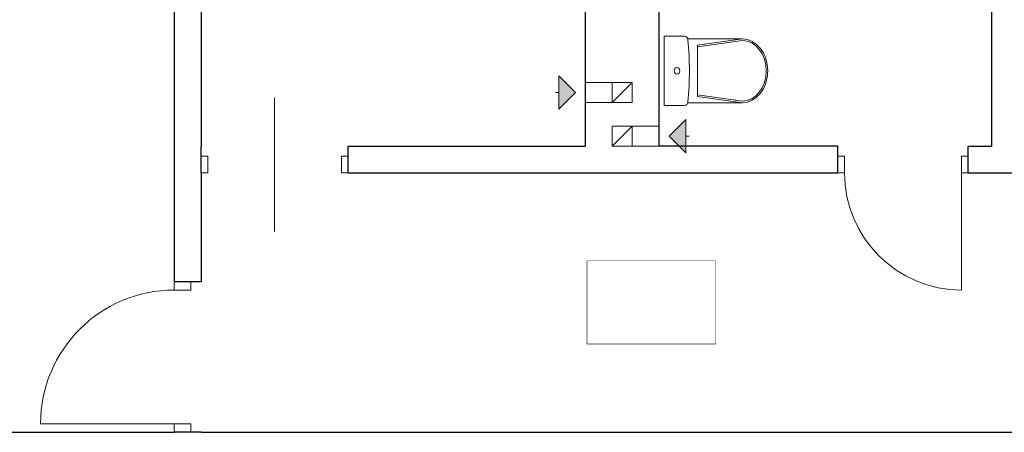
# Model space of a CAD drawing. Extents: x -515158 to -464725, y 20769 to 114053.
# Tile 53 of 69: x -485113 to -479223, y 71804 to 74270. Entities that reach past the tile are written whole.
import ezdxf

# ---------------------------------------------------------------- set-up
doc = ezdxf.new("R2010")
doc.units = 0
doc.header["$MEASUREMENT"] = 0
doc.set_wipeout_variables(frame=1)
for name, color, linetype, lineweight in [('#podkład', 252, 'Continuous', 9), ('INWENT OPISY_Nr_Pióra__21', 252, 'Continuous', 9), ('INWENT wyposarzenie_Nr_Pióra__21', 252, 'Continuous', 9), ('INWENT. DRZWI_Nr_Pióra__5', 252, 'Continuous', 13), ('INWENT.ŚCIANY_Nr_Pióra__1', 252, 'Continuous', 25), ('Istniejące kominy_Nr_Pióra__21', 252, 'Continuous', 9)]:
    doc.layers.add(name, color=color, linetype=linetype, lineweight=lineweight)
doc.layers.add('INWENT wyposarzenie', color=252, linetype='Continuous')
doc.layers.add('Istniejące kominy', color=252, linetype='Continuous')
doc.styles.add('GENERATED_STYLE_4', font='txt')

# ---------------------------------------------------------------- blocks, each defined once
blk = doc.blocks.new('Linia_15', base_point=(-481788.7, 76047.6))
at = {"layer": 'Istniejące kominy_Nr_Pióra__21', "linetype": 'Continuous'}
blk.add_hatch(color=256, dxfattribs=at).paths.add_polyline_path([(-481788.7, 76047.6), (-481888.7, 75947.6), (-481888.7, 76147.6)], flags=0)
for p, q in [((-481788.7, 76047.6), (-481888.7, 76147.6)), ((-481888.7, 75947.6), (-481888.7, 76147.6)), ((-481888.7, 76047.6), (-481908.7, 76047.6)), ((-481788.7, 76047.6), (-481888.7, 75947.6))]:
    blk.add_line(p, q, dxfattribs=at)
blk = doc.blocks.new('Linia_14', base_point=(-481228.7, 75787.6))
at = {"layer": 'Istniejące kominy_Nr_Pióra__21', "linetype": 'Continuous'}
blk.add_hatch(color=256, dxfattribs=at).paths.add_polyline_path([(-481228.7, 75787.6), (-481128.7, 75887.6), (-481128.7, 75687.6)], flags=0)
for p, q in [((-481228.7, 75787.6), (-481128.7, 75887.6)), ((-481128.7, 75887.6), (-481128.7, 75687.6)), ((-481228.7, 75787.6), (-481128.7, 75687.6)), ((-481128.7, 75787.6), (-481108.7, 75787.6))]:
    blk.add_line(p, q, dxfattribs=at)
blk = doc.blocks.new('Symbol WC 2 14_270', base_point=(-481258.7, 76384.9))
at = {"layer": 'INWENT wyposarzenie_Nr_Pióra__21', "linetype": 'Continuous'}
for p, q in [((-481258.7, 76384.9), (-481258.7, 75970.4)), ((-481258.7, 76384.9), (-481136.1, 76384.9)), ((-481116.3, 76368.5), (-480789.7, 76368.5)), ((-480790.2, 76368.5), (-481059, 76331.3)), ((-480790.2, 76358.7), (-481059, 76321.6)), ((-481059, 76177.6), (-481059, 76331.3)), ((-481059, 76177.6), (-481059, 76023.9)), ((-480790.2, 75996.5), (-481059, 76033.7)), ((-481116.5, 75986.8), (-480789.7, 75986.8)), ((-480790.2, 75986.8), (-481059, 76023.9)), ((-481258.7, 75970.4), (-481136.1, 75970.4))]:
    blk.add_line(p, q, dxfattribs=at)
for centre, major_axis, ratio, start_param, end_param in [((-481136.1, 76360.8), (0, 24.1), 0.857479, 4.821789, 6.283185), ((-482628, 76177.6), (0, 1773.6), 0.857479, 4.607542, 4.817358), ((-480790.2, 76177.6), (0, 181.1), 0.790357, 3.141593, 6.283185), ((-480789.7, 76177.6), (0, 190.8), 0.791506, 3.141593, 6.283185), ((-481136.1, 75994.4), (0, 24.1), 0.857479, 3.141593, 4.611974)]:
    blk.add_ellipse(centre, major_axis=major_axis, ratio=ratio, start_param=start_param, end_param=end_param, dxfattribs=at)
blk.add_ellipse((-481181.3, 76177.6), major_axis=(0, 20.1), ratio=0.857479, dxfattribs=at)
blk = doc.blocks.new('p1')
at = {"layer": 'INWENT OPISY_Nr_Pióra__21', "color": 252, "linetype": 'Continuous', "flags": 128}
blk.add_lwpolyline([(-480950.4, 72333.5), (-481718.4, 72333.5), (-481718.4, 72827.6), (-480950.4, 72827.6)], close=True, dxfattribs=at)
at = {"layer": 'INWENT. DRZWI_Nr_Pióra__5', "color": 252, "linetype": 'Continuous'}
for p, q in [((-483588.3, 73004.3), (-483588.3, 73804.3)), ((-484028.3, 73454.3), (-483988.3, 73454.3)), ((-483988.3, 73454.3), (-483988.3, 73354.3)), ((-483148.3, 73454.3), (-483188.3, 73454.3)), ((-483188.3, 73454.3), (-483188.3, 73354.3)), ((-480178.7, 73454.3), (-480218.7, 73454.3)), ((-480178.7, 73354.3), (-480178.7, 73454.3)), ((-479478.7, 73354.3), (-479478.7, 73454.3)), ((-479478.7, 73454.3), (-479438.7, 73454.3)), ((-483988.3, 73354.3), (-484028.3, 73354.3)), ((-483188.3, 73354.3), (-483148.3, 73354.3)), ((-480218.7, 73354.3), (-480178.7, 73354.3)), ((-479438.7, 73354.3), (-479478.7, 73354.3)), ((-479478.7, 73354.3), (-479478.7, 72654.3)), ((-484188.3, 72704.3), (-484188.3, 72654.3)), ((-484088.3, 72654.3), (-484088.3, 72704.3)), ((-484188.3, 72654.3), (-484088.3, 72654.3)), ((-484188.3, 71854.3), (-484988.3, 71854.3)), ((-484188.3, 71804.3), (-484188.3, 71854.3)), ((-484188.3, 71854.3), (-484088.3, 71854.3)), ((-484088.3, 71854.3), (-484088.3, 71804.3))]:
    blk.add_line(p, q, dxfattribs=at)
for centre, radius, start, end in [((-479478.7, 73354.3), 700, 180, 270), ((-484188.3, 71854.3), 800, 90, 180)]:
    blk.add_arc(centre, radius, start, end, dxfattribs=at)
at = {"layer": 'INWENT.ŚCIANY_Nr_Pióra__1', "color": 252, "linetype": 'Continuous'}
for p, q in [((-484188.3, 77124.3), (-484188.3, 72704.3)), ((-484028.3, 77124.3), (-484028.3, 73514.3)), ((-481288.7, 73514.3), (-481288.7, 77124.3)), ((-479298.7, 73514.3), (-479298.7, 77124.3)), ((-481728.7, 73514.3), (-481728.7, 74594.3)), ((-484028.3, 73354.3), (-484028.3, 73514.3)), ((-483148.3, 73354.3), (-483148.3, 73514.3)), ((-483148.3, 73514.3), (-481728.7, 73514.3)), ((-480218.7, 73514.3), (-481288.7, 73514.3)), ((-480218.7, 73354.3), (-480218.7, 73514.3)), ((-479438.7, 73514.3), (-479298.7, 73514.3)), ((-479438.7, 73354.3), (-479438.7, 73514.3)), ((-484028.3, 73354.3), (-484028.3, 72704.3)), ((-483148.3, 73354.3), (-480218.7, 73354.3)), ((-479438.7, 73354.3), (-478978.3, 73354.3)), ((-484028.3, 72704.3), (-484188.3, 72704.3)), ((-488348.3, 71804.3), (-484188.3, 71804.3)), ((-484028.3, 71804.3), (-484188.3, 71804.3)), ((-484028.3, 71804.3), (-477428.3, 71804.3))]:
    blk.add_line(p, q, dxfattribs=at)
at = {"layer": 'Istniejące kominy_Nr_Pióra__21', "color": 252, "linetype": 'Continuous'}
for p, q in [((-481728.7, 73894.3), (-481568.7, 73894.3)), ((-481448.7, 73894.3), (-481568.7, 73894.3)), ((-481568.7, 73894.3), (-481568.7, 73774.3)), ((-481568.7, 73774.3), (-481448.7, 73894.3)), ((-481448.7, 73774.3), (-481448.7, 73894.3)), ((-481568.7, 73774.3), (-481728.7, 73774.3)), ((-481568.7, 73774.3), (-481448.7, 73774.3)), ((-481568.7, 73514.3), (-481448.7, 73634.3)), ((-481568.7, 73514.3), (-481568.7, 73634.3)), ((-481568.7, 73634.3), (-481448.7, 73634.3)), ((-481288.7, 73634.3), (-481448.7, 73634.3)), ((-481448.7, 73634.3), (-481448.7, 73514.3)), ((-481448.7, 73514.3), (-481568.7, 73514.3)), ((-481448.7, 73514.3), (-481288.7, 73514.3))]:
    blk.add_line(p, q, dxfattribs=at)
at = {"layer": 'INWENT wyposarzenie', "color": 252, "linetype": 'Continuous', "lineweight": 13}
blk.add_blockref('Symbol WC 2 14_270', (-481258.7, 74171.6), dxfattribs=at)
at = {"layer": 'Istniejące kominy', "color": 252, "linetype": 'Continuous'}
for name, p in [('Linia_15', (-481788.7, 73834.3)), ('Linia_14', (-481228.7, 73574.3))]:
    blk.add_blockref(name, p, dxfattribs=at)
at = {"layer": 'INWENT OPISY_Nr_Pióra__21', "color": 252, "linetype": 'Continuous', "insert": (-481334.4, 72730.6), "char_height": 300, "attachment_point": 8, "rotation": 180, "style": 'GENERATED_STYLE_4'}
blk.add_mtext('{1.11 }', dxfattribs=at)
at = {"color": 252, "linetype": 'Continuous', "ltscale": 1948443.44954716}
blk.add_wipeout([(-480950.4, 72333.5), (-481718.4, 72333.5), (-481718.4, 72827.6), (-480950.4, 72827.6)], dxfattribs=at).dxf.layer = 'INWENT OPISY_Nr_Pióra__21'

msp = doc.modelspace()

# ---------------------------------------------------------------- block references
at = {"layer": '#podkład'}
msp.add_blockref('p1', (0, 0), dxfattribs=at)

doc.saveas('drawing.dxf')
